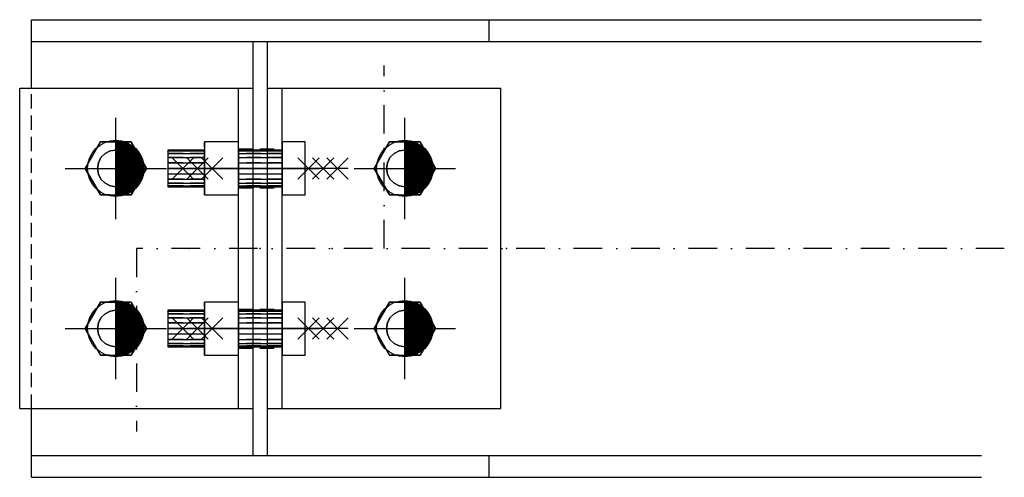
# Model space of a CAD drawing. Header units: feet. Extents: x 14665 to 61549, y 27474 to 37127.
# Tile 18 of 37: x 41763 to 42193, y 31553 to 31753. Entities that reach past the tile are written whole.
import ezdxf

# ---------------------------------------------------------------- set-up
doc = ezdxf.new("R2010")
doc.units = ezdxf.units.FT
doc.header["$LTSCALE"] = 25
doc.header["$MEASUREMENT"] = 0
doc.linetypes.add('DASHDOT', pattern=[1, 0.5, -0.25, 0, -0.25])
doc.linetypes.add('HIDDEN', pattern=[0.375, 0.25, -0.125])
doc.layers.get('0').update_dxf_attribs({"linetype": 'CONTINUOUS'})
for name, color, linetype in [('A', 2, 'DASHDOT'), ('FORIR', 4, 'CONTINUOUS'), ('G', 3, 'CONTINUOUS'), ('TR', 6, 'HIDDEN')]:
    doc.layers.add(name, color=color, linetype=linetype)

# ---------------------------------------------------------------- blocks, each defined once
blk = doc.blocks.new('MS')
at = {"color": 6}
for p, q in [((-4.65, 22.79), (4.65, 32.1)), ((-4.65, 32.1), (4.65, 22.79)), ((-4.65, -22.79), (4.65, -32.1)), ((-4.65, -32.1), (4.65, -22.79))]:
    blk.add_line(p, q, dxfattribs=at)
at = {"color": 3}
blk.add_line((0, -32.1), (0, 32.1), dxfattribs=at)
at = {"flags": 1}
for tag, p, height in [('DIAM', (0, 0), 8.01), ('TOLE', (1.27, -9.73), 5.26), ('AVAN', (1.27, -18.16), 5.26), ('DIET', (1.27, -24.59), 5.26)]:
    blk.add_attdef(tag, p, '', height=height, dxfattribs=at)
blk = doc.blocks.new('M16')
for p, q in [((0, -22.16), (0, 22.16)), ((-22.16, 0), (22.16, 0))]:
    blk.add_line(p, q)
at = {"color": 4, "const_width": 12.3}
blk.add_lwpolyline([(0, -6.15, 1), (0, 6.15, 1)], format="xyb", dxfattribs=at)
blk.add_circle((0, 0), 12.3)
at = {"flags": 1}
blk.add_attdef('TOLE', (16.67, -8.27), '', height=5.26, dxfattribs=at)
blk = doc.blocks.new('3D_INFOPOS')
blk.add_point((0, 0))
at = {"layer": 'FORIR', "flags": 1}
for tag, p in [('POS_PEZ', (7.55, -4.31)), ('MAT_PRO', (7.55, -11.94))]:
    blk.add_attdef(tag, p, '', height=5.26, dxfattribs=at)
blk = doc.blocks.new('3D_INFOM')
blk.add_point((0, 0))
at = {"layer": 'FORIR', "flags": 1}
for tag, p in [('MARK', (7.552, -4.31)), ('NUM_DIS', (7.552, -11.676)), ('NOT_PEZ', (45.733, -11.676)), ('QTA_PEZ', (7.552, -18.545)), ('TIP_PEZ', (45.733, -18.545)), ('TRA_PEZ', (7.552, -26.33)), ('COS_PEZ', (45.733, -26.33)), ('DES_PEZ', (7.552, -33.752))]:
    blk.add_attdef(tag, p, '', height=5, dxfattribs=at)
blk = doc.blocks.new('3D_INFOB')
blk.add_point((0, 0))
at = {"layer": 'FORIR', "flags": 1}
for tag, p in [('BOLT', (7.55, -4.31)), ('CLASS', (7.55, -11.98)), ('SPEC', (7.55, -19.27)), ('IDF_PEZ', (7.55, -27.07))]:
    blk.add_attdef(tag, p, '', height=5.26, dxfattribs=at)

msp = doc.modelspace()

# ---------------------------------------------------------------- linework, layer by layer
at = {"layer": 'A'}
for p, q in [((41921.85, 31652.67), (41921.85, 31732.67)), ((42192.85, 31652.67), (41813.55, 31652.67)), ((41813.55, 31652.67), (41813.55, 31572.67))]:
    msp.add_line(p, q, dxfattribs=at)
msp.add_point((41858.15, 31696.17), dxfattribs=at)
at = {"layer": 'G'}
for p, q in [((41767.7, 31722.67), (41767.7, 31752.67)), ((41767.7, 31752.67), (42182.85, 31752.67)), ((41967.7, 31743.17), (41967.7, 31752.67)), ((41767.7, 31743.17), (41864.55, 31743.17)), ((41864.55, 31562.17), (41864.55, 31743.17)), ((41870.85, 31562.17), (41870.85, 31743.17)), ((41870.85, 31743.17), (42182.85, 31743.17)), ((41762.55, 31722.67), (41864.55, 31722.67)), ((41762.55, 31582.67), (41762.55, 31722.67)), ((41858.15, 31582.67), (41858.15, 31722.67)), ((41870.85, 31722.67), (41972.85, 31722.67)), ((41877.25, 31582.67), (41877.25, 31722.67)), ((41972.85, 31582.67), (41972.85, 31722.67)), ((41797.87, 31699.25), (41791.18, 31687.67)), ((41791.18, 31687.67), (41797.87, 31699.25)), ((41797.87, 31699.25), (41791.18, 31687.67)), ((41797.87, 31699.25), (41797.87, 31699.25)), ((41811.24, 31699.25), (41797.87, 31699.25)), ((41817.93, 31687.67), (41811.24, 31699.25)), ((41858.15, 31699.25), (41843.35, 31699.25)), ((41843.35, 31699.25), (41843.35, 31687.67)), ((41858.15, 31687.67), (41858.15, 31699.25)), ((41887.25, 31699.25), (41877.25, 31699.25)), ((41877.25, 31699.25), (41877.25, 31687.67)), ((41887.25, 31687.67), (41887.25, 31699.25)), ((41924.17, 31699.25), (41917.48, 31687.67)), ((41917.48, 31687.67), (41924.17, 31699.25)), ((41924.17, 31699.25), (41917.48, 31687.67)), ((41924.17, 31699.25), (41924.17, 31699.25)), ((41937.54, 31699.25), (41924.17, 31699.25)), ((41944.23, 31687.67), (41937.54, 31699.25)), ((41798.08, 31692.37), (41796.95, 31690.14)), ((41799.85, 31694.14), (41798.08, 31692.37)), ((41802.08, 31695.28), (41799.85, 31694.14)), ((41804.55, 31695.67), (41802.08, 31695.28)), ((41807.03, 31695.28), (41804.55, 31695.67)), ((41809.26, 31694.14), (41807.03, 31695.28)), ((41811.03, 31692.37), (41809.26, 31694.14)), ((41812.16, 31690.14), (41811.03, 31692.37)), ((41827.25, 31695.67), (41827.25, 31695.28)), ((41843.35, 31695.67), (41827.25, 31695.67)), ((41827.25, 31695.28), (41827.25, 31694.14)), ((41827.25, 31695.28), (41843.35, 31695.28)), ((41827.25, 31694.14), (41827.25, 31692.37)), ((41827.25, 31694.14), (41843.35, 31694.14)), ((41827.25, 31692.37), (41827.25, 31690.14)), ((41827.25, 31692.37), (41843.35, 31692.37)), ((41877.25, 31695.67), (41858.15, 31695.67)), ((41858.15, 31695.28), (41877.25, 31695.28)), ((41858.15, 31694.14), (41877.25, 31694.14)), ((41858.15, 31692.37), (41877.25, 31692.37)), ((41924.38, 31692.37), (41923.25, 31690.14)), ((41926.15, 31694.14), (41924.38, 31692.37)), ((41928.38, 31695.28), (41926.15, 31694.14)), ((41930.85, 31695.67), (41928.38, 31695.28)), ((41933.33, 31695.28), (41930.85, 31695.67)), ((41935.56, 31694.14), (41933.33, 31695.28)), ((41937.33, 31692.37), (41935.56, 31694.14)), ((41938.46, 31690.14), (41937.33, 31692.37)), ((41791.18, 31687.67), (41797.87, 31676.08)), ((41791.18, 31687.67), (41791.18, 31687.67)), ((41797.87, 31676.08), (41791.18, 31687.67)), ((41791.18, 31687.67), (41797.87, 31676.08)), ((41796.95, 31690.14), (41796.55, 31687.67)), ((41796.55, 31687.67), (41796.95, 31685.19)), ((41811.24, 31676.08), (41817.93, 31687.67)), ((41812.55, 31687.67), (41812.16, 31690.14)), ((41812.16, 31685.19), (41812.55, 31687.67)), ((41827.25, 31690.14), (41827.25, 31687.67)), ((41827.25, 31690.14), (41843.35, 31690.14)), ((41827.25, 31687.67), (41827.25, 31685.19)), ((41827.25, 31687.67), (41843.35, 31687.67)), ((41843.35, 31687.67), (41843.35, 31676.08)), ((41858.15, 31687.67), (41843.35, 31687.67)), ((41858.15, 31690.14), (41877.25, 31690.14)), ((41858.15, 31676.08), (41858.15, 31687.67)), ((41858.15, 31687.67), (41877.25, 31687.67)), ((41877.25, 31687.67), (41877.25, 31676.08)), ((41887.25, 31687.67), (41877.25, 31687.67)), ((41887.25, 31676.08), (41887.25, 31687.67)), ((41917.48, 31687.67), (41924.17, 31676.08)), ((41917.48, 31687.67), (41917.48, 31687.67)), ((41924.17, 31676.08), (41917.48, 31687.67)), ((41917.48, 31687.67), (41924.17, 31676.08)), ((41923.25, 31690.14), (41922.85, 31687.67)), ((41922.85, 31687.67), (41923.25, 31685.19)), ((41937.54, 31676.08), (41944.23, 31687.67)), ((41938.85, 31687.67), (41938.46, 31690.14)), ((41938.46, 31685.19), (41938.85, 31687.67)), ((41796.95, 31685.19), (41798.08, 31682.96)), ((41811.03, 31682.96), (41812.16, 31685.19)), ((41827.25, 31685.19), (41827.25, 31682.96)), ((41843.35, 31685.19), (41827.25, 31685.19)), ((41877.25, 31685.19), (41858.15, 31685.19)), ((41923.25, 31685.19), (41924.38, 31682.96)), ((41937.33, 31682.96), (41938.46, 31685.19)), ((41798.08, 31682.96), (41799.85, 31681.19)), ((41799.85, 31681.19), (41802.08, 31680.06)), ((41802.08, 31680.06), (41804.55, 31679.67)), ((41804.55, 31679.67), (41807.03, 31680.06)), ((41807.03, 31680.06), (41809.26, 31681.19)), ((41809.26, 31681.19), (41811.03, 31682.96)), ((41827.25, 31682.96), (41827.25, 31681.19)), ((41827.25, 31682.96), (41843.35, 31682.96)), ((41827.25, 31681.19), (41827.25, 31680.06)), ((41827.25, 31681.19), (41843.35, 31681.19)), ((41827.25, 31680.06), (41827.25, 31679.67)), ((41827.25, 31680.06), (41843.35, 31680.06)), ((41827.25, 31679.67), (41843.35, 31679.67)), ((41858.15, 31682.96), (41877.25, 31682.96)), ((41858.15, 31681.19), (41877.25, 31681.19)), ((41858.15, 31680.06), (41877.25, 31680.06)), ((41858.15, 31679.67), (41877.25, 31679.67)), ((41924.38, 31682.96), (41926.15, 31681.19)), ((41926.15, 31681.19), (41928.38, 31680.06)), ((41928.38, 31680.06), (41930.85, 31679.67)), ((41930.85, 31679.67), (41933.33, 31680.06)), ((41933.33, 31680.06), (41935.56, 31681.19)), ((41935.56, 31681.19), (41937.33, 31682.96)), ((41797.87, 31676.08), (41797.87, 31676.08)), ((41797.87, 31676.08), (41811.24, 31676.08)), ((41843.35, 31676.08), (41858.15, 31676.08)), ((41877.25, 31676.08), (41887.25, 31676.08)), ((41924.17, 31676.08), (41924.17, 31676.08)), ((41924.17, 31676.08), (41937.54, 31676.08)), ((41797.87, 31629.25), (41791.18, 31617.67)), ((41791.18, 31617.67), (41797.87, 31629.25)), ((41797.87, 31629.25), (41791.18, 31617.67)), ((41797.87, 31629.25), (41797.87, 31629.25)), ((41811.24, 31629.25), (41797.87, 31629.25)), ((41817.93, 31617.67), (41811.24, 31629.25)), ((41858.15, 31629.25), (41843.35, 31629.25)), ((41843.35, 31629.25), (41843.35, 31617.67)), ((41858.15, 31617.67), (41858.15, 31629.25)), ((41887.25, 31629.25), (41877.25, 31629.25)), ((41877.25, 31629.25), (41877.25, 31617.67)), ((41887.25, 31617.67), (41887.25, 31629.25)), ((41924.17, 31629.25), (41917.48, 31617.67)), ((41917.48, 31617.67), (41924.17, 31629.25)), ((41924.17, 31629.25), (41917.48, 31617.67)), ((41924.17, 31629.25), (41924.17, 31629.25)), ((41937.54, 31629.25), (41924.17, 31629.25)), ((41944.23, 31617.67), (41937.54, 31629.25)), ((41799.85, 31624.14), (41798.08, 31622.37)), ((41802.08, 31625.28), (41799.85, 31624.14)), ((41804.55, 31625.67), (41802.08, 31625.28)), ((41807.03, 31625.28), (41804.55, 31625.67)), ((41809.26, 31624.14), (41807.03, 31625.28)), ((41811.03, 31622.37), (41809.26, 31624.14)), ((41827.25, 31625.67), (41827.25, 31625.28)), ((41843.35, 31625.67), (41827.25, 31625.67)), ((41827.25, 31625.28), (41827.25, 31624.14)), ((41827.25, 31625.28), (41843.35, 31625.28)), ((41827.25, 31624.14), (41827.25, 31622.37)), ((41827.25, 31624.14), (41843.35, 31624.14)), ((41877.25, 31625.67), (41858.15, 31625.67)), ((41858.15, 31625.28), (41877.25, 31625.28)), ((41858.15, 31624.14), (41877.25, 31624.14)), ((41926.15, 31624.14), (41924.38, 31622.37)), ((41928.38, 31625.28), (41926.15, 31624.14)), ((41930.85, 31625.67), (41928.38, 31625.28)), ((41933.33, 31625.28), (41930.85, 31625.67)), ((41935.56, 31624.14), (41933.33, 31625.28)), ((41937.33, 31622.37), (41935.56, 31624.14)), ((41796.95, 31620.14), (41796.55, 31617.67)), ((41798.08, 31622.37), (41796.95, 31620.14)), ((41812.16, 31620.14), (41811.03, 31622.37)), ((41812.55, 31617.67), (41812.16, 31620.14)), ((41827.25, 31622.37), (41827.25, 31620.14)), ((41827.25, 31622.37), (41843.35, 31622.37)), ((41827.25, 31620.14), (41827.25, 31617.67)), ((41827.25, 31620.14), (41843.35, 31620.14)), ((41858.15, 31622.37), (41877.25, 31622.37)), ((41858.15, 31620.14), (41877.25, 31620.14)), ((41923.25, 31620.14), (41922.85, 31617.67)), ((41924.38, 31622.37), (41923.25, 31620.14)), ((41938.46, 31620.14), (41937.33, 31622.37)), ((41938.85, 31617.67), (41938.46, 31620.14)), ((41791.18, 31617.67), (41797.87, 31606.08)), ((41791.18, 31617.67), (41791.18, 31617.67)), ((41797.87, 31606.08), (41791.18, 31617.67)), ((41791.18, 31617.67), (41797.87, 31606.08)), ((41796.55, 31617.67), (41796.95, 31615.19)), ((41796.95, 31615.19), (41798.08, 31612.96)), ((41811.03, 31612.96), (41812.16, 31615.19)), ((41811.24, 31606.08), (41817.93, 31617.67)), ((41812.16, 31615.19), (41812.55, 31617.67)), ((41827.25, 31617.67), (41827.25, 31615.19)), ((41827.25, 31617.67), (41843.35, 31617.67)), ((41827.25, 31615.19), (41827.25, 31612.96)), ((41843.35, 31615.19), (41827.25, 31615.19)), ((41843.35, 31617.67), (41843.35, 31606.08)), ((41858.15, 31617.67), (41843.35, 31617.67)), ((41858.15, 31606.08), (41858.15, 31617.67)), ((41858.15, 31617.67), (41877.25, 31617.67)), ((41877.25, 31615.19), (41858.15, 31615.19)), ((41877.25, 31617.67), (41877.25, 31606.08)), ((41887.25, 31617.67), (41877.25, 31617.67)), ((41887.25, 31606.08), (41887.25, 31617.67)), ((41917.48, 31617.67), (41924.17, 31606.08)), ((41917.48, 31617.67), (41917.48, 31617.67)), ((41924.17, 31606.08), (41917.48, 31617.67)), ((41917.48, 31617.67), (41924.17, 31606.08)), ((41922.85, 31617.67), (41923.25, 31615.19)), ((41923.25, 31615.19), (41924.38, 31612.96)), ((41937.33, 31612.96), (41938.46, 31615.19)), ((41937.54, 31606.08), (41944.23, 31617.67)), ((41938.46, 31615.19), (41938.85, 31617.67)), ((41798.08, 31612.96), (41799.85, 31611.19)), ((41799.85, 31611.19), (41802.08, 31610.06)), ((41802.08, 31610.06), (41804.55, 31609.67)), ((41804.55, 31609.67), (41807.03, 31610.06)), ((41807.03, 31610.06), (41809.26, 31611.19)), ((41809.26, 31611.19), (41811.03, 31612.96)), ((41827.25, 31612.96), (41827.25, 31611.19)), ((41827.25, 31612.96), (41843.35, 31612.96)), ((41827.25, 31611.19), (41827.25, 31610.06)), ((41827.25, 31611.19), (41843.35, 31611.19)), ((41827.25, 31610.06), (41827.25, 31609.67)), ((41827.25, 31610.06), (41843.35, 31610.06)), ((41858.15, 31612.96), (41877.25, 31612.96)), ((41858.15, 31611.19), (41877.25, 31611.19)), ((41858.15, 31610.06), (41877.25, 31610.06)), ((41924.38, 31612.96), (41926.15, 31611.19)), ((41926.15, 31611.19), (41928.38, 31610.06)), ((41928.38, 31610.06), (41930.85, 31609.67)), ((41930.85, 31609.67), (41933.33, 31610.06)), ((41933.33, 31610.06), (41935.56, 31611.19)), ((41935.56, 31611.19), (41937.33, 31612.96)), ((41797.87, 31606.08), (41797.87, 31606.08)), ((41797.87, 31606.08), (41811.24, 31606.08)), ((41827.25, 31609.67), (41843.35, 31609.67)), ((41843.35, 31606.08), (41858.15, 31606.08)), ((41858.15, 31609.67), (41877.25, 31609.67)), ((41877.25, 31606.08), (41887.25, 31606.08)), ((41924.17, 31606.08), (41924.17, 31606.08)), ((41924.17, 31606.08), (41937.54, 31606.08)), ((41762.55, 31582.67), (41864.55, 31582.67)), ((41767.7, 31552.67), (41767.7, 31582.67)), ((41870.85, 31582.67), (41972.85, 31582.67)), ((41767.7, 31562.17), (41864.55, 31562.17)), ((41870.85, 31562.17), (42182.85, 31562.17)), ((41967.7, 31552.67), (41967.7, 31562.17)), ((41767.7, 31552.67), (42182.85, 31552.67))]:
    msp.add_line(p, q, dxfattribs=at)
msp.add_point((41858.15, 31696.17), dxfattribs=at)
at = {"layer": 'TR'}
for p, q in [((41864.55, 31743.17), (41870.85, 31743.17)), ((41767.7, 31582.67), (41767.7, 31722.67)), ((41791.18, 31687.67), (41797.87, 31699.25)), ((41811.24, 31699.25), (41797.87, 31699.25)), ((41811.24, 31699.25), (41797.87, 31699.25)), ((41797.87, 31699.25), (41804.55, 31699.25)), ((41804.55, 31699.25), (41811.24, 31699.25)), ((41817.93, 31687.67), (41811.24, 31699.25)), ((41811.24, 31699.25), (41811.24, 31699.25)), ((41811.24, 31699.25), (41817.93, 31687.67)), ((41811.24, 31699.25), (41817.93, 31687.67)), ((41858.15, 31699.25), (41843.35, 31699.25)), ((41843.35, 31687.67), (41843.35, 31699.25)), ((41858.15, 31687.67), (41858.15, 31699.25)), ((41858.15, 31696.17), (41877.25, 31696.17)), ((41887.25, 31699.25), (41877.25, 31699.25)), ((41877.25, 31699.25), (41877.25, 31687.67)), ((41887.25, 31687.67), (41887.25, 31699.25)), ((41917.48, 31687.67), (41924.17, 31699.25)), ((41937.54, 31699.25), (41924.17, 31699.25)), ((41937.54, 31699.25), (41924.17, 31699.25)), ((41924.17, 31699.25), (41930.85, 31699.25)), ((41930.85, 31699.25), (41937.54, 31699.25)), ((41944.23, 31687.67), (41937.54, 31699.25)), ((41937.54, 31699.25), (41937.54, 31699.25)), ((41937.54, 31699.25), (41944.23, 31687.67)), ((41937.54, 31699.25), (41944.23, 31687.67)), ((41796.95, 31690.14), (41798.08, 31692.37)), ((41796.95, 31690.14), (41798.08, 31692.37)), ((41796.95, 31690.14), (41798.08, 31692.37)), ((41798.08, 31692.37), (41799.85, 31694.14)), ((41798.08, 31692.37), (41799.85, 31694.14)), ((41798.08, 31692.37), (41799.85, 31694.14)), ((41799.85, 31694.14), (41802.08, 31695.28)), ((41799.85, 31694.14), (41802.08, 31695.28)), ((41799.85, 31694.14), (41802.08, 31695.28)), ((41802.08, 31695.28), (41804.55, 31695.67)), ((41802.08, 31695.28), (41804.55, 31695.67)), ((41802.08, 31695.28), (41804.55, 31695.67)), ((41804.55, 31695.67), (41804.55, 31679.67)), ((41804.55, 31695.67), (41807.03, 31695.28)), ((41804.55, 31695.67), (41807.03, 31695.28)), ((41804.55, 31695.67), (41807.03, 31695.28)), ((41807.03, 31695.28), (41809.26, 31694.14)), ((41807.03, 31695.28), (41809.26, 31694.14)), ((41807.03, 31695.28), (41809.26, 31694.14)), ((41809.26, 31694.14), (41811.03, 31692.37)), ((41809.26, 31694.14), (41811.03, 31692.37)), ((41809.26, 31694.14), (41811.03, 31692.37)), ((41811.03, 31692.37), (41812.16, 31690.14)), ((41811.03, 31692.37), (41812.16, 31690.14)), ((41811.03, 31692.37), (41812.16, 31690.14)), ((41827.25, 31695.67), (41827.25, 31695.28)), ((41827.25, 31695.28), (41827.25, 31694.14)), ((41843.35, 31695.28), (41827.25, 31695.28)), ((41827.25, 31694.14), (41827.25, 31692.37)), ((41843.35, 31694.14), (41827.25, 31694.14)), ((41827.25, 31692.37), (41827.25, 31690.14)), ((41843.35, 31692.37), (41827.25, 31692.37)), ((41843.35, 31695.28), (41843.35, 31695.67)), ((41843.35, 31695.67), (41843.35, 31695.28)), ((41843.35, 31694.14), (41843.35, 31695.28)), ((41843.35, 31695.28), (41843.35, 31694.14)), ((41843.35, 31692.37), (41843.35, 31694.14)), ((41843.35, 31694.14), (41843.35, 31692.37)), ((41843.35, 31690.14), (41843.35, 31692.37)), ((41843.35, 31692.37), (41843.35, 31690.14)), ((41858.15, 31695.67), (41858.15, 31695.28)), ((41858.15, 31695.28), (41858.15, 31695.67)), ((41858.15, 31695.28), (41858.15, 31694.14)), ((41877.25, 31695.28), (41858.15, 31695.28)), ((41858.15, 31694.14), (41858.15, 31695.28)), ((41858.15, 31694.14), (41858.15, 31692.37)), ((41877.25, 31694.14), (41858.15, 31694.14)), ((41858.15, 31692.37), (41858.15, 31694.14)), ((41858.15, 31692.37), (41858.15, 31690.14)), ((41877.25, 31692.37), (41858.15, 31692.37)), ((41858.15, 31690.14), (41858.15, 31692.37)), ((41877.25, 31695.28), (41877.25, 31695.67)), ((41877.25, 31695.28), (41877.25, 31695.67)), ((41877.25, 31694.14), (41877.25, 31695.28)), ((41877.25, 31694.14), (41877.25, 31695.28)), ((41877.25, 31692.37), (41877.25, 31694.14)), ((41877.25, 31692.37), (41877.25, 31694.14)), ((41877.25, 31690.14), (41877.25, 31692.37)), ((41877.25, 31690.14), (41877.25, 31692.37)), ((41923.25, 31690.14), (41924.38, 31692.37)), ((41923.25, 31690.14), (41924.38, 31692.37)), ((41923.25, 31690.14), (41924.38, 31692.37)), ((41924.38, 31692.37), (41926.15, 31694.14)), ((41924.38, 31692.37), (41926.15, 31694.14)), ((41924.38, 31692.37), (41926.15, 31694.14)), ((41926.15, 31694.14), (41928.38, 31695.28)), ((41926.15, 31694.14), (41928.38, 31695.28)), ((41926.15, 31694.14), (41928.38, 31695.28)), ((41928.38, 31695.28), (41930.85, 31695.67)), ((41928.38, 31695.28), (41930.85, 31695.67)), ((41928.38, 31695.28), (41930.85, 31695.67)), ((41930.85, 31695.67), (41930.85, 31679.67)), ((41930.85, 31695.67), (41933.33, 31695.28)), ((41930.85, 31695.67), (41933.33, 31695.28)), ((41930.85, 31695.67), (41933.33, 31695.28)), ((41933.33, 31695.28), (41935.56, 31694.14)), ((41933.33, 31695.28), (41935.56, 31694.14)), ((41933.33, 31695.28), (41935.56, 31694.14)), ((41935.56, 31694.14), (41937.33, 31692.37)), ((41935.56, 31694.14), (41937.33, 31692.37)), ((41935.56, 31694.14), (41937.33, 31692.37)), ((41937.33, 31692.37), (41938.46, 31690.14)), ((41937.33, 31692.37), (41938.46, 31690.14)), ((41937.33, 31692.37), (41938.46, 31690.14)), ((41797.87, 31676.08), (41791.18, 31687.67)), ((41796.55, 31687.67), (41796.95, 31690.14)), ((41796.55, 31687.67), (41796.95, 31690.14)), ((41796.55, 31687.67), (41796.95, 31690.14)), ((41796.95, 31685.19), (41796.55, 31687.67)), ((41796.95, 31685.19), (41796.55, 31687.67)), ((41796.95, 31685.19), (41796.55, 31687.67)), ((41817.93, 31687.67), (41811.24, 31676.08)), ((41817.93, 31687.67), (41811.24, 31676.08)), ((41812.16, 31690.14), (41812.55, 31687.67)), ((41812.16, 31690.14), (41812.55, 31687.67)), ((41812.16, 31690.14), (41812.55, 31687.67)), ((41812.55, 31687.67), (41812.16, 31685.19)), ((41812.55, 31687.67), (41812.16, 31685.19)), ((41812.55, 31687.67), (41812.16, 31685.19)), ((41813.31, 31679.67), (41817.93, 31687.67)), ((41817.93, 31687.67), (41817.93, 31687.67)), ((41827.25, 31690.14), (41827.25, 31687.67)), ((41843.35, 31690.14), (41827.25, 31690.14)), ((41827.25, 31687.67), (41827.25, 31685.19)), ((41843.35, 31687.67), (41827.25, 31687.67)), ((41843.35, 31687.67), (41843.35, 31690.14)), ((41843.35, 31690.14), (41843.35, 31687.67)), ((41843.35, 31685.19), (41843.35, 31687.67)), ((41843.35, 31687.67), (41843.35, 31685.19)), ((41843.35, 31676.08), (41843.35, 31687.67)), ((41843.35, 31687.67), (41858.15, 31687.67)), ((41858.15, 31690.14), (41858.15, 31687.67)), ((41877.25, 31690.14), (41858.15, 31690.14)), ((41858.15, 31687.67), (41858.15, 31690.14)), ((41858.15, 31687.67), (41858.15, 31685.19)), ((41877.25, 31687.67), (41858.15, 31687.67)), ((41858.15, 31685.19), (41858.15, 31687.67)), ((41858.15, 31676.08), (41858.15, 31687.67)), ((41877.25, 31687.67), (41877.25, 31690.14)), ((41877.25, 31687.67), (41877.25, 31690.14)), ((41877.25, 31685.19), (41877.25, 31687.67)), ((41877.25, 31687.67), (41877.25, 31676.08)), ((41877.25, 31685.19), (41877.25, 31687.67)), ((41887.25, 31687.67), (41877.25, 31687.67)), ((41887.25, 31676.08), (41887.25, 31687.67)), ((41924.17, 31676.08), (41917.48, 31687.67)), ((41922.85, 31687.67), (41923.25, 31690.14)), ((41922.85, 31687.67), (41923.25, 31690.14)), ((41922.85, 31687.67), (41923.25, 31690.14)), ((41923.25, 31685.19), (41922.85, 31687.67)), ((41923.25, 31685.19), (41922.85, 31687.67)), ((41923.25, 31685.19), (41922.85, 31687.67)), ((41944.23, 31687.67), (41937.54, 31676.08)), ((41944.23, 31687.67), (41937.54, 31676.08)), ((41938.46, 31690.14), (41938.85, 31687.67)), ((41938.46, 31690.14), (41938.85, 31687.67)), ((41938.46, 31690.14), (41938.85, 31687.67)), ((41938.85, 31687.67), (41938.46, 31685.19)), ((41938.85, 31687.67), (41938.46, 31685.19)), ((41938.85, 31687.67), (41938.46, 31685.19)), ((41939.61, 31679.67), (41944.23, 31687.67)), ((41944.23, 31687.67), (41944.23, 31687.67)), ((41798.08, 31682.96), (41796.95, 31685.19)), ((41798.08, 31682.96), (41796.95, 31685.19)), ((41798.08, 31682.96), (41796.95, 31685.19)), ((41812.16, 31685.19), (41811.03, 31682.96)), ((41812.16, 31685.19), (41811.03, 31682.96)), ((41812.16, 31685.19), (41811.03, 31682.96)), ((41827.25, 31685.19), (41827.25, 31682.96)), ((41843.35, 31685.19), (41827.25, 31685.19)), ((41843.35, 31682.96), (41843.35, 31685.19)), ((41843.35, 31685.19), (41843.35, 31682.96)), ((41858.15, 31685.19), (41858.15, 31682.96)), ((41877.25, 31685.19), (41858.15, 31685.19)), ((41858.15, 31682.96), (41858.15, 31685.19)), ((41877.25, 31682.96), (41877.25, 31685.19)), ((41877.25, 31682.96), (41877.25, 31685.19)), ((41924.38, 31682.96), (41923.25, 31685.19)), ((41924.38, 31682.96), (41923.25, 31685.19)), ((41924.38, 31682.96), (41923.25, 31685.19)), ((41938.46, 31685.19), (41937.33, 31682.96)), ((41938.46, 31685.19), (41937.33, 31682.96)), ((41938.46, 31685.19), (41937.33, 31682.96)), ((41799.85, 31681.19), (41798.08, 31682.96)), ((41799.85, 31681.19), (41798.08, 31682.96)), ((41799.85, 31681.19), (41798.08, 31682.96)), ((41802.08, 31680.06), (41799.85, 31681.19)), ((41802.08, 31680.06), (41799.85, 31681.19)), ((41802.08, 31680.06), (41799.85, 31681.19)), ((41804.55, 31679.67), (41802.08, 31680.06)), ((41804.55, 31679.67), (41802.08, 31680.06)), ((41804.55, 31679.67), (41802.08, 31680.06)), ((41807.03, 31680.06), (41804.55, 31679.67)), ((41807.03, 31680.06), (41804.55, 31679.67)), ((41807.03, 31680.06), (41804.55, 31679.67)), ((41809.26, 31681.19), (41807.03, 31680.06)), ((41809.26, 31681.19), (41807.03, 31680.06)), ((41809.26, 31681.19), (41807.03, 31680.06)), ((41811.03, 31682.96), (41809.26, 31681.19)), ((41811.03, 31682.96), (41809.26, 31681.19)), ((41811.03, 31682.96), (41809.26, 31681.19)), ((41811.24, 31676.08), (41813.31, 31679.67)), ((41827.25, 31682.96), (41827.25, 31681.19)), ((41843.35, 31682.96), (41827.25, 31682.96)), ((41827.25, 31681.19), (41827.25, 31680.06)), ((41843.35, 31681.19), (41827.25, 31681.19)), ((41827.25, 31680.06), (41827.25, 31679.67)), ((41843.35, 31680.06), (41827.25, 31680.06)), ((41843.35, 31681.19), (41843.35, 31682.96)), ((41843.35, 31682.96), (41843.35, 31681.19)), ((41843.35, 31680.06), (41843.35, 31681.19)), ((41843.35, 31681.19), (41843.35, 31680.06)), ((41843.35, 31679.67), (41843.35, 31680.06)), ((41843.35, 31680.06), (41843.35, 31679.67)), ((41858.15, 31682.96), (41858.15, 31681.19)), ((41877.25, 31682.96), (41858.15, 31682.96)), ((41858.15, 31681.19), (41858.15, 31682.96)), ((41858.15, 31681.19), (41858.15, 31680.06)), ((41877.25, 31681.19), (41858.15, 31681.19)), ((41858.15, 31680.06), (41858.15, 31681.19)), ((41858.15, 31680.06), (41858.15, 31679.67)), ((41877.25, 31680.06), (41858.15, 31680.06)), ((41858.15, 31679.67), (41858.15, 31680.06)), ((41858.15, 31679.17), (41877.25, 31679.17)), ((41877.25, 31681.19), (41877.25, 31682.96)), ((41877.25, 31681.19), (41877.25, 31682.96)), ((41877.25, 31680.06), (41877.25, 31681.19)), ((41877.25, 31680.06), (41877.25, 31681.19)), ((41877.25, 31679.67), (41877.25, 31680.06)), ((41877.25, 31679.67), (41877.25, 31680.06)), ((41926.15, 31681.19), (41924.38, 31682.96)), ((41926.15, 31681.19), (41924.38, 31682.96)), ((41926.15, 31681.19), (41924.38, 31682.96)), ((41928.38, 31680.06), (41926.15, 31681.19)), ((41928.38, 31680.06), (41926.15, 31681.19)), ((41928.38, 31680.06), (41926.15, 31681.19)), ((41930.85, 31679.67), (41928.38, 31680.06)), ((41930.85, 31679.67), (41928.38, 31680.06)), ((41930.85, 31679.67), (41928.38, 31680.06)), ((41933.33, 31680.06), (41930.85, 31679.67)), ((41933.33, 31680.06), (41930.85, 31679.67)), ((41933.33, 31680.06), (41930.85, 31679.67)), ((41935.56, 31681.19), (41933.33, 31680.06)), ((41935.56, 31681.19), (41933.33, 31680.06)), ((41935.56, 31681.19), (41933.33, 31680.06)), ((41937.33, 31682.96), (41935.56, 31681.19)), ((41937.33, 31682.96), (41935.56, 31681.19)), ((41937.33, 31682.96), (41935.56, 31681.19)), ((41937.54, 31676.08), (41939.61, 31679.67)), ((41797.87, 31676.08), (41811.24, 31676.08)), ((41797.87, 31676.08), (41811.24, 31676.08)), ((41811.24, 31676.08), (41797.87, 31676.08)), ((41811.24, 31676.08), (41811.24, 31676.08)), ((41843.35, 31676.08), (41858.15, 31676.08)), ((41877.25, 31676.08), (41887.25, 31676.08)), ((41924.17, 31676.08), (41937.54, 31676.08)), ((41924.17, 31676.08), (41937.54, 31676.08)), ((41937.54, 31676.08), (41924.17, 31676.08)), ((41937.54, 31676.08), (41937.54, 31676.08)), ((41791.18, 31617.67), (41797.87, 31629.25)), ((41811.24, 31629.25), (41797.87, 31629.25)), ((41811.24, 31629.25), (41797.87, 31629.25)), ((41797.87, 31629.25), (41804.55, 31629.25)), ((41804.55, 31629.25), (41811.24, 31629.25)), ((41817.93, 31617.67), (41811.24, 31629.25)), ((41811.24, 31629.25), (41811.24, 31629.25)), ((41811.24, 31629.25), (41817.93, 31617.67)), ((41811.24, 31629.25), (41817.93, 31617.67)), ((41858.15, 31629.25), (41843.35, 31629.25)), ((41843.35, 31617.67), (41843.35, 31629.25)), ((41858.15, 31617.67), (41858.15, 31629.25)), ((41887.25, 31629.25), (41877.25, 31629.25)), ((41877.25, 31629.25), (41877.25, 31617.67)), ((41887.25, 31617.67), (41887.25, 31629.25)), ((41917.48, 31617.67), (41924.17, 31629.25)), ((41937.54, 31629.25), (41924.17, 31629.25)), ((41937.54, 31629.25), (41924.17, 31629.25)), ((41924.17, 31629.25), (41930.85, 31629.25)), ((41930.85, 31629.25), (41937.54, 31629.25)), ((41944.23, 31617.67), (41937.54, 31629.25)), ((41937.54, 31629.25), (41937.54, 31629.25)), ((41937.54, 31629.25), (41944.23, 31617.67)), ((41937.54, 31629.25), (41944.23, 31617.67)), ((41798.08, 31622.37), (41799.85, 31624.14)), ((41798.08, 31622.37), (41799.85, 31624.14)), ((41798.08, 31622.37), (41799.85, 31624.14)), ((41799.85, 31624.14), (41802.08, 31625.28)), ((41799.85, 31624.14), (41802.08, 31625.28)), ((41799.85, 31624.14), (41802.08, 31625.28)), ((41802.08, 31625.28), (41804.55, 31625.67)), ((41802.08, 31625.28), (41804.55, 31625.67)), ((41802.08, 31625.28), (41804.55, 31625.67)), ((41804.55, 31625.67), (41804.55, 31609.67)), ((41804.55, 31625.67), (41807.03, 31625.28)), ((41804.55, 31625.67), (41807.03, 31625.28)), ((41804.55, 31625.67), (41807.03, 31625.28)), ((41807.03, 31625.28), (41809.26, 31624.14)), ((41807.03, 31625.28), (41809.26, 31624.14)), ((41807.03, 31625.28), (41809.26, 31624.14)), ((41809.26, 31624.14), (41811.03, 31622.37)), ((41809.26, 31624.14), (41811.03, 31622.37)), ((41809.26, 31624.14), (41811.03, 31622.37)), ((41827.25, 31625.67), (41827.25, 31625.28)), ((41827.25, 31625.28), (41827.25, 31624.14)), ((41843.35, 31625.28), (41827.25, 31625.28)), ((41827.25, 31624.14), (41827.25, 31622.37)), ((41843.35, 31624.14), (41827.25, 31624.14)), ((41843.35, 31625.28), (41843.35, 31625.67)), ((41843.35, 31625.67), (41843.35, 31625.28)), ((41843.35, 31624.14), (41843.35, 31625.28)), ((41843.35, 31625.28), (41843.35, 31624.14)), ((41843.35, 31622.37), (41843.35, 31624.14)), ((41843.35, 31624.14), (41843.35, 31622.37)), ((41858.15, 31626.17), (41877.25, 31626.17)), ((41858.15, 31625.67), (41858.15, 31625.28)), ((41858.15, 31625.28), (41858.15, 31625.67)), ((41858.15, 31625.28), (41858.15, 31624.14)), ((41877.25, 31625.28), (41858.15, 31625.28)), ((41858.15, 31624.14), (41858.15, 31625.28)), ((41858.15, 31624.14), (41858.15, 31622.37)), ((41877.25, 31624.14), (41858.15, 31624.14)), ((41858.15, 31622.37), (41858.15, 31624.14)), ((41877.25, 31625.28), (41877.25, 31625.67)), ((41877.25, 31625.28), (41877.25, 31625.67)), ((41877.25, 31624.14), (41877.25, 31625.28)), ((41877.25, 31624.14), (41877.25, 31625.28)), ((41877.25, 31622.37), (41877.25, 31624.14)), ((41877.25, 31622.37), (41877.25, 31624.14)), ((41924.38, 31622.37), (41926.15, 31624.14)), ((41924.38, 31622.37), (41926.15, 31624.14)), ((41924.38, 31622.37), (41926.15, 31624.14)), ((41926.15, 31624.14), (41928.38, 31625.28)), ((41926.15, 31624.14), (41928.38, 31625.28)), ((41926.15, 31624.14), (41928.38, 31625.28)), ((41928.38, 31625.28), (41930.85, 31625.67)), ((41928.38, 31625.28), (41930.85, 31625.67)), ((41928.38, 31625.28), (41930.85, 31625.67)), ((41930.85, 31625.67), (41930.85, 31609.67)), ((41930.85, 31625.67), (41933.33, 31625.28)), ((41930.85, 31625.67), (41933.33, 31625.28)), ((41930.85, 31625.67), (41933.33, 31625.28)), ((41933.33, 31625.28), (41935.56, 31624.14)), ((41933.33, 31625.28), (41935.56, 31624.14)), ((41933.33, 31625.28), (41935.56, 31624.14)), ((41935.56, 31624.14), (41937.33, 31622.37)), ((41935.56, 31624.14), (41937.33, 31622.37)), ((41935.56, 31624.14), (41937.33, 31622.37)), ((41796.55, 31617.67), (41796.95, 31620.14)), ((41796.55, 31617.67), (41796.95, 31620.14)), ((41796.55, 31617.67), (41796.95, 31620.14)), ((41796.95, 31620.14), (41798.08, 31622.37)), ((41796.95, 31620.14), (41798.08, 31622.37)), ((41796.95, 31620.14), (41798.08, 31622.37)), ((41811.03, 31622.37), (41812.16, 31620.14)), ((41811.03, 31622.37), (41812.16, 31620.14)), ((41811.03, 31622.37), (41812.16, 31620.14)), ((41812.16, 31620.14), (41812.55, 31617.67)), ((41812.16, 31620.14), (41812.55, 31617.67)), ((41812.16, 31620.14), (41812.55, 31617.67)), ((41827.25, 31622.37), (41827.25, 31620.14)), ((41843.35, 31622.37), (41827.25, 31622.37)), ((41827.25, 31620.14), (41827.25, 31617.67)), ((41843.35, 31620.14), (41827.25, 31620.14)), ((41843.35, 31620.14), (41843.35, 31622.37)), ((41843.35, 31622.37), (41843.35, 31620.14)), ((41843.35, 31617.67), (41843.35, 31620.14)), ((41843.35, 31620.14), (41843.35, 31617.67)), ((41858.15, 31622.37), (41858.15, 31620.14)), ((41877.25, 31622.37), (41858.15, 31622.37)), ((41858.15, 31620.14), (41858.15, 31622.37)), ((41858.15, 31620.14), (41858.15, 31617.67)), ((41877.25, 31620.14), (41858.15, 31620.14)), ((41858.15, 31617.67), (41858.15, 31620.14)), ((41877.25, 31620.14), (41877.25, 31622.37)), ((41877.25, 31620.14), (41877.25, 31622.37)), ((41877.25, 31617.67), (41877.25, 31620.14)), ((41877.25, 31617.67), (41877.25, 31620.14)), ((41922.85, 31617.67), (41923.25, 31620.14)), ((41922.85, 31617.67), (41923.25, 31620.14)), ((41922.85, 31617.67), (41923.25, 31620.14)), ((41923.25, 31620.14), (41924.38, 31622.37)), ((41923.25, 31620.14), (41924.38, 31622.37)), ((41923.25, 31620.14), (41924.38, 31622.37)), ((41937.33, 31622.37), (41938.46, 31620.14)), ((41937.33, 31622.37), (41938.46, 31620.14)), ((41937.33, 31622.37), (41938.46, 31620.14)), ((41938.46, 31620.14), (41938.85, 31617.67)), ((41938.46, 31620.14), (41938.85, 31617.67)), ((41938.46, 31620.14), (41938.85, 31617.67)), ((41797.87, 31606.08), (41791.18, 31617.67)), ((41796.95, 31615.19), (41796.55, 31617.67)), ((41796.95, 31615.19), (41796.55, 31617.67)), ((41796.95, 31615.19), (41796.55, 31617.67)), ((41798.08, 31612.96), (41796.95, 31615.19)), ((41798.08, 31612.96), (41796.95, 31615.19)), ((41798.08, 31612.96), (41796.95, 31615.19)), ((41812.16, 31615.19), (41811.03, 31612.96)), ((41812.16, 31615.19), (41811.03, 31612.96)), ((41812.16, 31615.19), (41811.03, 31612.96)), ((41817.93, 31617.67), (41811.24, 31606.08)), ((41817.93, 31617.67), (41811.24, 31606.08)), ((41812.55, 31617.67), (41812.16, 31615.19)), ((41812.55, 31617.67), (41812.16, 31615.19)), ((41812.55, 31617.67), (41812.16, 31615.19)), ((41813.31, 31609.67), (41817.93, 31617.67)), ((41817.93, 31617.67), (41817.93, 31617.67)), ((41827.25, 31617.67), (41827.25, 31615.19)), ((41843.35, 31617.67), (41827.25, 31617.67)), ((41827.25, 31615.19), (41827.25, 31612.96)), ((41843.35, 31615.19), (41827.25, 31615.19)), ((41843.35, 31615.19), (41843.35, 31617.67)), ((41843.35, 31617.67), (41843.35, 31615.19)), ((41843.35, 31606.08), (41843.35, 31617.67)), ((41843.35, 31617.67), (41858.15, 31617.67)), ((41843.35, 31612.96), (41843.35, 31615.19)), ((41843.35, 31615.19), (41843.35, 31612.96)), ((41858.15, 31617.67), (41858.15, 31615.19)), ((41877.25, 31617.67), (41858.15, 31617.67)), ((41858.15, 31615.19), (41858.15, 31617.67)), ((41858.15, 31606.08), (41858.15, 31617.67)), ((41858.15, 31615.19), (41858.15, 31612.96)), ((41877.25, 31615.19), (41858.15, 31615.19)), ((41858.15, 31612.96), (41858.15, 31615.19)), ((41877.25, 31615.19), (41877.25, 31617.67)), ((41877.25, 31617.67), (41877.25, 31606.08)), ((41877.25, 31615.19), (41877.25, 31617.67)), ((41887.25, 31617.67), (41877.25, 31617.67)), ((41877.25, 31612.96), (41877.25, 31615.19)), ((41877.25, 31612.96), (41877.25, 31615.19)), ((41887.25, 31606.08), (41887.25, 31617.67)), ((41924.17, 31606.08), (41917.48, 31617.67)), ((41923.25, 31615.19), (41922.85, 31617.67)), ((41923.25, 31615.19), (41922.85, 31617.67)), ((41923.25, 31615.19), (41922.85, 31617.67)), ((41924.38, 31612.96), (41923.25, 31615.19)), ((41924.38, 31612.96), (41923.25, 31615.19)), ((41924.38, 31612.96), (41923.25, 31615.19)), ((41938.46, 31615.19), (41937.33, 31612.96)), ((41938.46, 31615.19), (41937.33, 31612.96)), ((41938.46, 31615.19), (41937.33, 31612.96)), ((41944.23, 31617.67), (41937.54, 31606.08)), ((41944.23, 31617.67), (41937.54, 31606.08)), ((41938.85, 31617.67), (41938.46, 31615.19)), ((41938.85, 31617.67), (41938.46, 31615.19)), ((41938.85, 31617.67), (41938.46, 31615.19)), ((41939.61, 31609.67), (41944.23, 31617.67)), ((41944.23, 31617.67), (41944.23, 31617.67)), ((41799.85, 31611.19), (41798.08, 31612.96)), ((41799.85, 31611.19), (41798.08, 31612.96)), ((41799.85, 31611.19), (41798.08, 31612.96)), ((41802.08, 31610.06), (41799.85, 31611.19)), ((41802.08, 31610.06), (41799.85, 31611.19)), ((41802.08, 31610.06), (41799.85, 31611.19)), ((41804.55, 31609.67), (41802.08, 31610.06)), ((41804.55, 31609.67), (41802.08, 31610.06)), ((41804.55, 31609.67), (41802.08, 31610.06)), ((41807.03, 31610.06), (41804.55, 31609.67)), ((41807.03, 31610.06), (41804.55, 31609.67)), ((41807.03, 31610.06), (41804.55, 31609.67)), ((41809.26, 31611.19), (41807.03, 31610.06)), ((41809.26, 31611.19), (41807.03, 31610.06)), ((41809.26, 31611.19), (41807.03, 31610.06)), ((41811.03, 31612.96), (41809.26, 31611.19)), ((41811.03, 31612.96), (41809.26, 31611.19)), ((41811.03, 31612.96), (41809.26, 31611.19)), ((41827.25, 31612.96), (41827.25, 31611.19)), ((41843.35, 31612.96), (41827.25, 31612.96)), ((41827.25, 31611.19), (41827.25, 31610.06)), ((41843.35, 31611.19), (41827.25, 31611.19)), ((41827.25, 31610.06), (41827.25, 31609.67)), ((41843.35, 31610.06), (41827.25, 31610.06)), ((41843.35, 31611.19), (41843.35, 31612.96)), ((41843.35, 31612.96), (41843.35, 31611.19)), ((41843.35, 31610.06), (41843.35, 31611.19)), ((41843.35, 31611.19), (41843.35, 31610.06)), ((41843.35, 31609.67), (41843.35, 31610.06)), ((41843.35, 31610.06), (41843.35, 31609.67)), ((41858.15, 31612.96), (41858.15, 31611.19)), ((41877.25, 31612.96), (41858.15, 31612.96)), ((41858.15, 31611.19), (41858.15, 31612.96)), ((41858.15, 31611.19), (41858.15, 31610.06)), ((41877.25, 31611.19), (41858.15, 31611.19)), ((41858.15, 31610.06), (41858.15, 31611.19)), ((41858.15, 31610.06), (41858.15, 31609.67)), ((41877.25, 31610.06), (41858.15, 31610.06)), ((41858.15, 31609.67), (41858.15, 31610.06)), ((41877.25, 31611.19), (41877.25, 31612.96)), ((41877.25, 31611.19), (41877.25, 31612.96)), ((41877.25, 31610.06), (41877.25, 31611.19)), ((41877.25, 31610.06), (41877.25, 31611.19)), ((41877.25, 31609.67), (41877.25, 31610.06)), ((41877.25, 31609.67), (41877.25, 31610.06)), ((41926.15, 31611.19), (41924.38, 31612.96)), ((41926.15, 31611.19), (41924.38, 31612.96)), ((41926.15, 31611.19), (41924.38, 31612.96)), ((41928.38, 31610.06), (41926.15, 31611.19)), ((41928.38, 31610.06), (41926.15, 31611.19)), ((41928.38, 31610.06), (41926.15, 31611.19)), ((41930.85, 31609.67), (41928.38, 31610.06)), ((41930.85, 31609.67), (41928.38, 31610.06)), ((41930.85, 31609.67), (41928.38, 31610.06)), ((41933.33, 31610.06), (41930.85, 31609.67)), ((41933.33, 31610.06), (41930.85, 31609.67)), ((41933.33, 31610.06), (41930.85, 31609.67)), ((41935.56, 31611.19), (41933.33, 31610.06)), ((41935.56, 31611.19), (41933.33, 31610.06)), ((41935.56, 31611.19), (41933.33, 31610.06)), ((41937.33, 31612.96), (41935.56, 31611.19)), ((41937.33, 31612.96), (41935.56, 31611.19)), ((41937.33, 31612.96), (41935.56, 31611.19)), ((41797.87, 31606.08), (41811.24, 31606.08)), ((41797.87, 31606.08), (41811.24, 31606.08)), ((41811.24, 31606.08), (41797.87, 31606.08)), ((41811.24, 31606.08), (41813.31, 31609.67)), ((41811.24, 31606.08), (41811.24, 31606.08)), ((41843.35, 31606.08), (41858.15, 31606.08)), ((41858.15, 31609.17), (41877.25, 31609.17)), ((41877.25, 31606.08), (41887.25, 31606.08)), ((41924.17, 31606.08), (41937.54, 31606.08)), ((41924.17, 31606.08), (41937.54, 31606.08)), ((41937.54, 31606.08), (41924.17, 31606.08)), ((41937.54, 31606.08), (41939.61, 31609.67)), ((41937.54, 31606.08), (41937.54, 31606.08)), ((41864.55, 31562.17), (41870.85, 31562.17))]:
    msp.add_line(p, q, dxfattribs=at)
msp.add_point((41858.15, 31696.17), dxfattribs=at)

# ---------------------------------------------------------------- block references
for name, p in [('M16', (41804.55, 31687.67)), ('M16', (41930.85, 31687.67)), ('3D_INFOB', (41804.55, 31687.67)), ('3D_INFOB', (41852.25, 31687.67)), ('3D_INFOB', (41930.85, 31687.67)), ('3D_INFOPOS', (41836.27, 31652.67)), ('3D_INFOPOS', (41867.7, 31652.67)), ('3D_INFOPOS', (41899.14, 31652.67)), ('3D_INFOPOS', (41975.28, 31652.67)), ('M16', (41804.55, 31617.67)), ('M16', (41930.85, 31617.67)), ('3D_INFOB', (41804.55, 31617.67)), ('3D_INFOB', (41852.25, 31617.67)), ('3D_INFOB', (41930.85, 31617.67))]:
    msp.add_blockref(name, p)
for p, rotation in [((41861.35, 31687.67), 270), ((41867.7, 31687.67), 90), ((41874.05, 31687.67), 90), ((41861.35, 31617.67), 270), ((41867.7, 31617.67), 90), ((41874.05, 31617.67), 90)]:
    msp.add_blockref('MS', p, dxfattribs=dict(rotation=rotation))
at = {"xscale": 10, "yscale": 10, "zscale": 10}
for p in [(41836.27, 31652.67), (41867.7, 31652.67), (41899.14, 31652.67), (41975.28, 31652.67)]:
    msp.add_blockref('3D_INFOM', p, dxfattribs=at)

doc.saveas('drawing.dxf')
